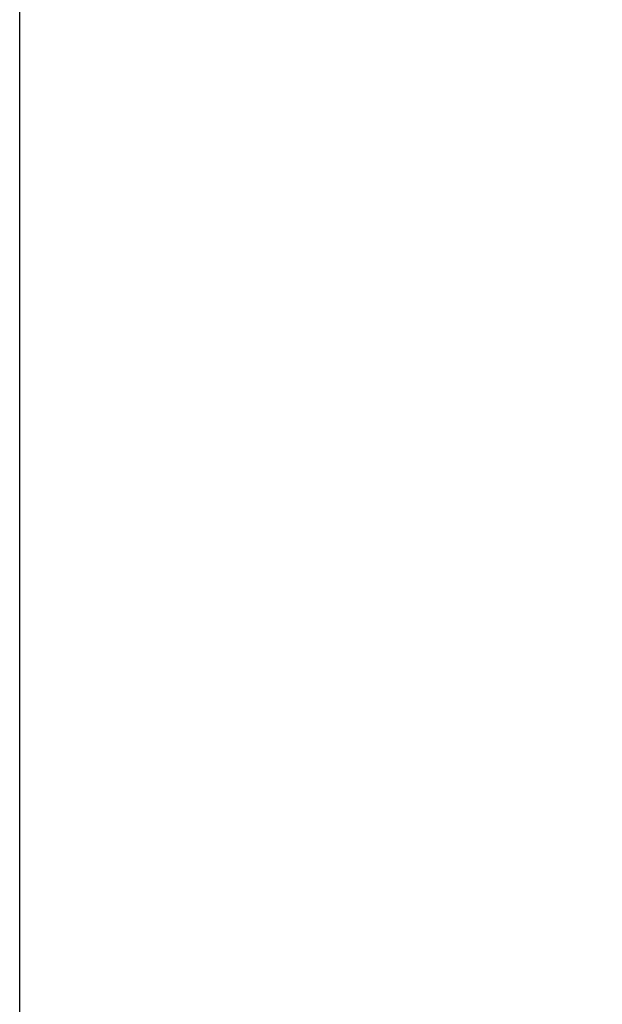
# Model space of a CAD drawing. Header units: metres. Extents: x 232632 to 233536, y 552897 to 554400.
# Tile 8 of 17: x 232868 to 232970, y 553853 to 554025. Entities that reach past the tile are written whole.
import ezdxf

# ---------------------------------------------------------------- set-up
doc = ezdxf.new("R2010")
doc.units = ezdxf.units.M
doc.layers.get('Defpoints').update_dxf_attribs({"color": 241})

msp = doc.modelspace()

# ---------------------------------------------------------------- linework, layer by layer
at = {"layer": 'Defpoints'}
msp.add_lwpolyline([(232867.8334066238, 554400.4949874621), (233536.3334066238, 554400.4949874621), (233536.3334066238, 552964.4949874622), (232867.8334066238, 552964.4949874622)], close=True, dxfattribs=at)

doc.saveas('drawing.dxf')
